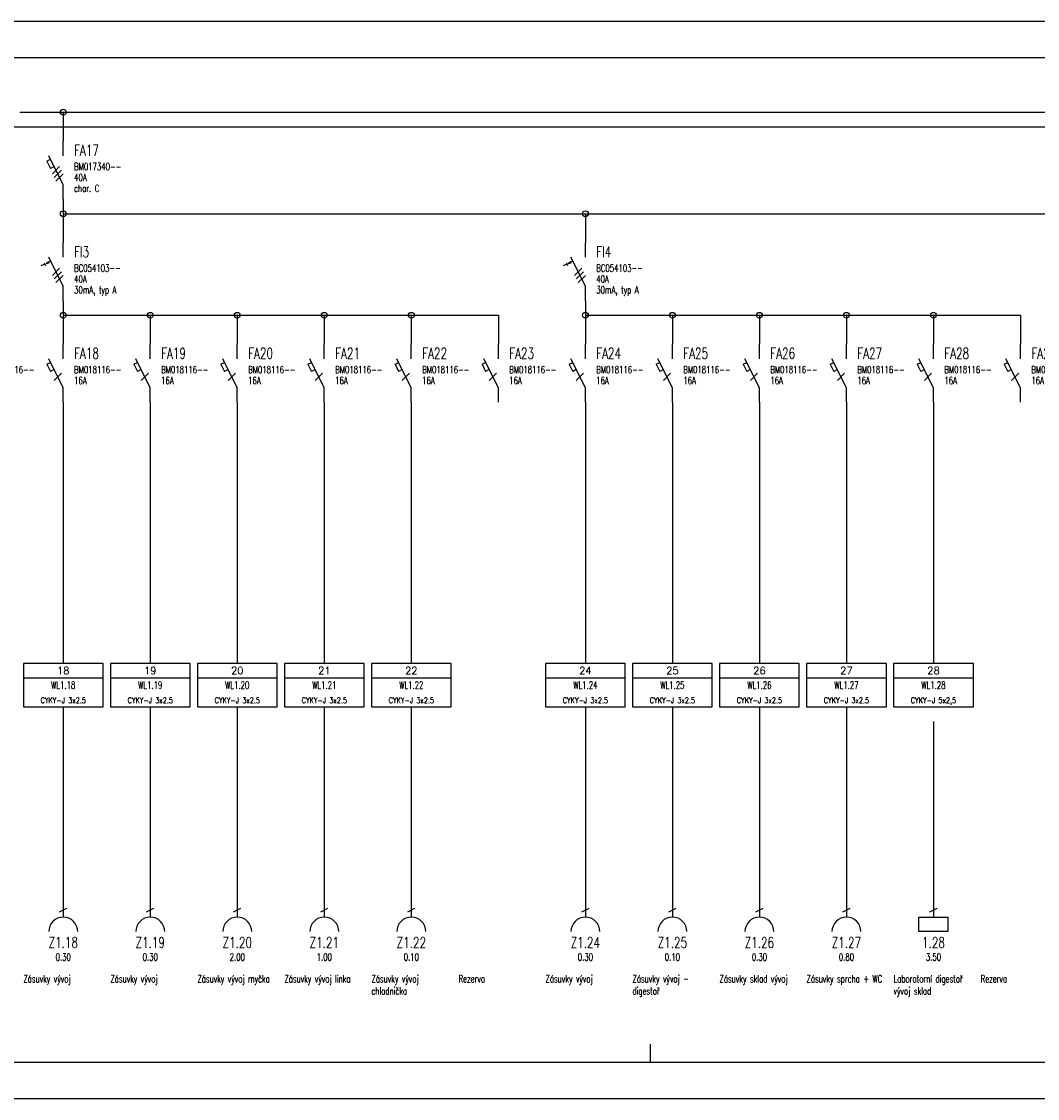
# Model space of a CAD drawing. Extents: x 0 to 1890, y 0 to 297.
# Tile 3 of 7: x 456 to 737, y 0 to 297. Entities that reach past the tile are written whole.
import ezdxf
from ezdxf.enums import TextEntityAlignment as Align

# ---------------------------------------------------------------- set-up
doc = ezdxf.new("R2010")
doc.units = 0
doc.header["$LTSCALE"] = 10
doc.header["$MEASUREMENT"] = 0
doc.layers.get('0').update_dxf_attribs({"linetype": 'CONTINUOUS'})
doc.layers.add('IDENTIFIKACE', color=1, linetype='CONTINUOUS')
doc.layers.add('PAGE1', color=7, linetype='CONTINUOUS')
doc.styles.add('popis', font='romans.shx', dxfattribs={"width": 0.7})
doc.styles.get("Standard").update_dxf_attribs({"font": 'romans.shx', "width": 0.8})

# ---------------------------------------------------------------- blocks, each defined once
blk = doc.blocks.new('ELKM51')
at = {"color": 3, "linetype": 'Continuous'}
blk.add_line((0, 0), (0, -6), dxfattribs=at)
at = {"color": 7, "linetype": 'Continuous'}
blk.add_line((-1, -4.5), (1, -3.5), dxfattribs=at)
at = {"color": 3, "linetype": 'Continuous'}
blk.add_arc((0, -10), 4, 0, 180, dxfattribs=at)
at = {"color": 7, "flags": 8}
blk.add_attdef('SH', text='', height=1.8, dxfattribs=at).set_placement((-1, -2), align=Align.RIGHT)
at = {"color": 1, "linetype": 'Continuous'}
blk.add_attdef('PORADI_ZARIZENI', text='', height=3, dxfattribs=at).set_placement((0, -14.5), align=Align.CENTER)
at = {"color": 7, "linetype": 'Continuous', "flags": 1}
for tag, p in [('PAR1', (-7, -16.5)), ('DRUH_ZARIZENI', (-7, -18.166667))]:
    blk.add_attdef(tag, p, '', height=1, dxfattribs=at)
at = {"color": 7, "linetype": 'Continuous'}
blk.add_attdef('VYKON', text='', height=2, dxfattribs=at).set_placement((0, -18), align=Align.CENTER)
at = {"layer": 'IDENTIFIKACE', "color": 7, "linetype": 'Continuous', "flags": 1}
blk.add_attdef('IDENTIFIKACE', (-7, -19.833333), '', height=1, dxfattribs=at)
blk = doc.blocks.new('ELKF21')
at = {"color": 3, "linetype": 'Continuous'}
for p, q in [((0, -4), (0, 0)), ((0, -12), (-4, -4)), ((0, -16), (0, -12))]:
    blk.add_line(p, q, dxfattribs=at)
at = {"color": 7, "linetype": 'Continuous'}
for p, q in [((-4.5, -5.5), (-3.5, -5)), ((-4.5, -5.5), (-3.5, -7.5)), ((-2.5, -7), (-3.5, -7.5)), ((-2.5, -10), (-0.5, -8))]:
    blk.add_line(p, q, dxfattribs=at)
at = {"color": 7, "flags": 8}
for tag, p in [('SH', (-1, -2)), ('SD', (-1, -16))]:
    blk.add_attdef(tag, text='', height=1.8, dxfattribs=at).set_placement(p, align=Align.RIGHT)
at = {"color": 1, "linetype": 'Continuous'}
blk.add_attdef('PORADI', (3, -4), '', height=3, dxfattribs=at)
at = {"color": 7, "linetype": 'Continuous'}
for tag, p in [('TYP', (3, -8)), ('PARAM1', (3, -11)), ('PARAM2', (3, -14))]:
    blk.add_attdef(tag, p, '', height=2, dxfattribs=at)
for tag, p, flags in [('VETA', (18, -12), 1), ('DRUH', (18, -10), 1), ('INDEX_BLOKU', (18, -14), 9)]:
    blk.add_attdef(tag, p, '', height=1, dxfattribs=dict(at, flags=flags))
blk = doc.blocks.new('ELA11')
at = {"color": 7, "linetype": 'Continuous'}
for p, q in [((11, 0), (-11, 0)), ((-11, 0), (-11, -12)), ((11, -12), (11, 0)), ((-11, -4), (11, -4)), ((-11, -12), (11, -12))]:
    blk.add_line(p, q, dxfattribs=at)
for tag, p, flags in [('DELKA', (12, -0.60333), 1), ('AKTUALIZACE', (11.928236, -2.261293), 1), ('VETA_KABELU', (12, -6), 1), ('DRUH_KABELU', (12, -4), 1), ('ODKUD', (12, -7.91972), 9), ('KAM', (12, -9.91972), 9), ('INDEX_ODKUD', (12, -11.91972), 9), ('INDEX_KAM', (12, -13.91972), 9)]:
    blk.add_attdef(tag, p, '', height=1, dxfattribs=dict(at, flags=flags))
at = {"color": 7, "linetype": 'Continuous', "flags": 8}
blk.add_attdef('VYVOD', text='', height=2, dxfattribs=at).set_placement((0, -3), align=Align.CENTER)
at = {"color": 1, "linetype": 'Continuous'}
blk.add_attdef('PORADI_KABELU', text='', height=2, dxfattribs=at).set_placement((0, -7), align=Align.CENTER)
at = {"color": 7, "linetype": 'Continuous'}
blk.add_attdef('TYP_KABELU', text='', height=1.6, dxfattribs=at).set_placement((0, -11), align=Align.CENTER)
blk = doc.blocks.new('ELKCN1')
at = {"color": 4, "linetype": 'Continuous'}
blk.add_line((-12, 0), (12, 0), dxfattribs=at)
at = {"color": 3, "linetype": 'Continuous'}
blk.add_line((0, 0), (0, -8), dxfattribs=at)
blk.add_circle((0, 0), 0.8, dxfattribs=at)
blk = doc.blocks.new('ELKF23')
at = {"color": 3, "linetype": 'Continuous'}
for p, q in [((0, -4), (0, 0)), ((0, -12), (-4, -4)), ((0, -16), (0, -12))]:
    blk.add_line(p, q, dxfattribs=at)
at = {"color": 7, "linetype": 'Continuous'}
for p, q in [((-4.5, -5.5), (-3.5, -5)), ((-4.5, -5.5), (-3.5, -7.5)), ((-2.5, -7), (-3.5, -7.5)), ((-3, -9), (-1, -7)), ((-2.5, -10), (-0.5, -8)), ((-2, -11), (0, -9))]:
    blk.add_line(p, q, dxfattribs=at)
at = {"color": 7, "flags": 8}
for tag, p in [('SH', (-1, -2)), ('SD', (-1, -16))]:
    blk.add_attdef(tag, text='', height=1.8, dxfattribs=at).set_placement(p, align=Align.RIGHT)
at = {"color": 1, "linetype": 'Continuous'}
blk.add_attdef('PORADI', (3, -4), '', height=3, dxfattribs=at)
at = {"color": 7, "linetype": 'Continuous'}
for tag, p in [('TYP', (3, -8)), ('PARAM1', (3, -11)), ('PARAM2', (3, -14))]:
    blk.add_attdef(tag, p, '', height=2, dxfattribs=at)
for tag, p, flags in [('VETA', (18, -12), 1), ('DRUH', (18, -10), 1), ('INDEX_BLOKU', (18, -14), 9)]:
    blk.add_attdef(tag, p, '', height=1, dxfattribs=dict(at, flags=flags))
blk = doc.blocks.new('ELKF33')
at = {"color": 3, "linetype": 'Continuous'}
for p, q in [((0, -4), (0, 0)), ((0, -12), (-4, -4)), ((0, -16), (0, -12))]:
    blk.add_line(p, q, dxfattribs=at)
at = {"color": 7, "linetype": 'Continuous'}
for p, q in [((-5.073313, -5.878297), (-6.146625, -6.414953)), ((-5.252198, -5.520526), (-4.894427, -6.236068)), ((-3.463344, -5.073313), (-4.715542, -5.699412)), ((-4.715542, -5.699412), (-4.089443, -5.162755)), ((-4.715542, -5.699412), (-3.910557, -5.520526)), ((-3, -9), (-1, -7)), ((-2.5, -10), (-0.5, -8)), ((-2, -11), (0, -9))]:
    blk.add_line(p, q, dxfattribs=at)
at = {"color": 7, "flags": 8}
for tag, p in [('SH', (-1, -2)), ('SD', (-1, -16))]:
    blk.add_attdef(tag, text='', height=1.8, dxfattribs=at).set_placement(p, align=Align.RIGHT)
at = {"color": 1, "linetype": 'Continuous'}
blk.add_attdef('PORADI', (3, -4), '', height=3, dxfattribs=at)
at = {"color": 7, "linetype": 'Continuous'}
for tag, p in [('TYP', (3, -8)), ('PARAM1', (3, -11)), ('PARAM2', (3, -14))]:
    blk.add_attdef(tag, p, '', height=2, dxfattribs=at)
for tag, p, flags in [('VETA', (18, -12), 1), ('DRUH', (18, -10), 1), ('INDEX_BLOKU', (18, -14), 9)]:
    blk.add_attdef(tag, p, '', height=1, dxfattribs=dict(at, flags=flags))
blk = doc.blocks.new('ELKM01')
at = {"color": 3, "linetype": 'Continuous'}
for p, q in [((0, 0), (0, -6)), ((-4, -6), (4, -6)), ((-4, -10), (-4, -6)), ((4, -6), (4, -10)), ((4, -10), (-4, -10))]:
    blk.add_line(p, q, dxfattribs=at)
at = {"color": 7, "linetype": 'Continuous'}
blk.add_line((-1, -4.5), (1, -3.5), dxfattribs=at)
at = {"color": 7, "flags": 8}
blk.add_attdef('SH', text='', height=1.8, dxfattribs=at).set_placement((-1, -2), align=Align.RIGHT)
at = {"color": 1, "linetype": 'Continuous'}
blk.add_attdef('PORADI_ZARIZENI', text='', height=3, dxfattribs=at).set_placement((0, -14.5), align=Align.CENTER)
at = {"color": 7, "linetype": 'Continuous', "flags": 1}
for tag, p in [('PAR1', (-7, -16.5)), ('DRUH_ZARIZENI', (-7, -18.166667))]:
    blk.add_attdef(tag, p, '', height=1, dxfattribs=at)
at = {"color": 7, "linetype": 'Continuous'}
blk.add_attdef('VYKON', text='', height=2, dxfattribs=at).set_placement((0, -18), align=Align.CENTER)
at = {"layer": 'IDENTIFIKACE', "color": 7, "linetype": 'Continuous', "flags": 1}
blk.add_attdef('IDENTIFIKACE', (-7, -19.833333), '', height=1, dxfattribs=at)

msp = doc.modelspace()

# ---------------------------------------------------------------- linework, layer by layer
at = {"color": 4, "linetype": 'Continuous'}
for p, q in [((468, 244), (600, 244)), ((624, 244), (756, 244)), ((468, 216), (480, 216)), ((576, 216), (588, 216)), ((612, 216), (624, 216)), ((720, 216), (732, 216))]:
    msp.add_line(p, q, dxfattribs=at)
at = {"color": 3, "linetype": 'Continuous'}
for p, q in [((468, 244), (468, 236)), ((468, 216), (468, 208)), ((588, 216), (588, 208)), ((612, 216), (612, 208)), ((732, 216), (732, 208))]:
    msp.add_line(p, q, dxfattribs=at)
msp.add_line((630, 10), (630, 15))
msp.add_lwpolyline([(0, 0), (1890, 0), (1890, 297), (0, 297)], close=True)
msp.add_lwpolyline([(1880, 130.65), (1880, 287), (10, 287), (10, 10), (1680, 10)])
for centre in [(468, 244), (468, 216), (612, 216)]:
    msp.add_circle(centre, 0.8, dxfattribs=at)
at = {"layer": 'PAGE1', "color": 4, "linetype": 'Continuous'}
msp.add_line((480, 272), (936, 272), dxfattribs=at)
at = {"layer": 'PAGE1', "linetype": 'Continuous'}
msp.add_line((48, 268), (1320, 268), dxfattribs=at)
at = {"layer": 'PAGE1', "color": 3, "linetype": 'Continuous'}
for p, q in [((468, 248), (468, 244)), ((468, 220), (468, 216)), ((612, 220), (612, 216)), ((468, 192), (468, 144)), ((492, 192), (492, 144)), ((516, 192), (516, 144)), ((540, 192), (540, 144)), ((564, 192), (564, 144)), ((612, 192), (612, 144)), ((636, 192), (636, 144)), ((660, 192), (660, 144)), ((684, 192), (684, 144)), ((708, 192), (708, 144)), ((468, 144), (468, 128)), ((492, 144), (492, 128)), ((516, 144), (516, 128)), ((540, 144), (540, 128)), ((564, 144), (564, 128)), ((612, 144), (612, 128)), ((636, 144), (636, 128)), ((660, 144), (660, 128)), ((684, 144), (684, 128)), ((708, 144), (708, 128)), ((468, 142), (468, 120)), ((492, 142), (492, 120)), ((516, 142), (516, 120)), ((540, 142), (540, 120)), ((564, 142), (564, 120)), ((612, 142), (612, 120)), ((636, 142), (636, 120)), ((660, 142), (660, 120)), ((684, 142), (684, 120)), ((708, 142), (708, 120)), ((468, 108), (468, 56)), ((492, 108), (492, 56)), ((516, 108), (516, 56)), ((540, 108), (540, 56)), ((564, 108), (564, 56)), ((612, 108), (612, 56)), ((636, 108), (636, 56)), ((660, 108), (660, 56)), ((684, 108), (684, 56)), ((708, 104), (708, 56))]:
    msp.add_line(p, q, dxfattribs=at)

# ---------------------------------------------------------------- block references
at = {"layer": 'PAGE1', "color": 7, "linetype": 'Continuous'}
msp.add_blockref('ELKCN1', (468, 272), dxfattribs=at)
at = {"layer": 'PAGE1', "color": 3, "linetype": 'Continuous'}
ref = msp.add_blockref('ELKF23', (468, 264), dxfattribs=at)
ref.add_attrib('PORADI', 'FA17', (471, 260), dxfattribs={"layer": '0', "color": 1, "linetype": 'Continuous', "height": 3, "width": 0.7})
ref.add_attrib('TYP', 'BM017340--', (471, 256), dxfattribs={"layer": '0', "color": 7, "linetype": 'Continuous', "height": 2, "width": 0.7})
ref.add_attrib('PARAM1', '40A', (471, 253), dxfattribs={"layer": '0', "color": 7, "linetype": 'Continuous', "height": 2, "width": 0.7})
ref.add_attrib('PARAM2', 'char. C', (471, 250), dxfattribs={"layer": '0', "color": 7, "linetype": 'Continuous', "height": 2, "width": 0.7})
for p in [(612, 244), (492, 216), (516, 216), (540, 216), (564, 216), (636, 216), (660, 216), (684, 216), (708, 216)]:
    msp.add_blockref('ELKCN1', p, dxfattribs=at)
ref = msp.add_blockref('ELKF33', (468, 236), dxfattribs=at)
ref.add_attrib('PORADI', 'FI3', (471, 232), dxfattribs={"layer": '0', "color": 1, "linetype": 'Continuous', "height": 3, "width": 0.7})
ref.add_attrib('TYP', 'BC054103--', (471, 228), dxfattribs={"layer": '0', "color": 7, "linetype": 'Continuous', "height": 2, "width": 0.7})
ref.add_attrib('PARAM1', '40A', (471, 225), dxfattribs={"layer": '0', "color": 7, "linetype": 'Continuous', "height": 2, "width": 0.7})
ref.add_attrib('PARAM2', '30mA, typ A', (471, 222), dxfattribs={"layer": '0', "color": 7, "linetype": 'Continuous', "height": 2, "width": 0.7})
ref = msp.add_blockref('ELKF33', (612, 236), dxfattribs=at)
ref.add_attrib('PORADI', 'FI4', (615, 232), dxfattribs={"layer": '0', "color": 1, "linetype": 'Continuous', "height": 3, "width": 0.7})
ref.add_attrib('TYP', 'BC054103--', (615, 228), dxfattribs={"layer": '0', "color": 7, "linetype": 'Continuous', "height": 2, "width": 0.7})
ref.add_attrib('PARAM1', '40A', (615, 225), dxfattribs={"layer": '0', "color": 7, "linetype": 'Continuous', "height": 2, "width": 0.7})
ref.add_attrib('PARAM2', '30mA, typ A', (615, 222), dxfattribs={"layer": '0', "color": 7, "linetype": 'Continuous', "height": 2, "width": 0.7})
at = {"layer": 'PAGE1', "color": 7, "linetype": 'Continuous'}
ref = msp.add_blockref('ELKF21', (444, 208), dxfattribs=at)
ref.add_attrib('PORADI', 'FA16', (447, 204), dxfattribs={"layer": '0', "color": 1, "linetype": 'Continuous', "height": 3, "width": 0.7})
ref.add_attrib('TYP', 'BM018116--', (447, 200), dxfattribs={"layer": '0', "color": 7, "linetype": 'Continuous', "height": 2, "width": 0.7})
ref.add_attrib('PARAM1', '16A', (447, 197), dxfattribs={"layer": '0', "color": 7, "linetype": 'Continuous', "height": 2, "width": 0.7})
ref = msp.add_blockref('ELKF21', (468, 208), dxfattribs=at)
ref.add_attrib('PORADI', 'FA18', (471, 204), dxfattribs={"layer": '0', "color": 1, "linetype": 'Continuous', "height": 3, "width": 0.7})
ref.add_attrib('TYP', 'BM018116--', (471, 200), dxfattribs={"layer": '0', "color": 7, "linetype": 'Continuous', "height": 2, "width": 0.7})
ref.add_attrib('PARAM1', '16A', (471, 197), dxfattribs={"layer": '0', "color": 7, "linetype": 'Continuous', "height": 2, "width": 0.7})
ref = msp.add_blockref('ELKF21', (492, 208), dxfattribs=at)
ref.add_attrib('PORADI', 'FA19', (495, 204), dxfattribs={"layer": '0', "color": 1, "linetype": 'Continuous', "height": 3, "width": 0.7})
ref.add_attrib('TYP', 'BM018116--', (495, 200), dxfattribs={"layer": '0', "color": 7, "linetype": 'Continuous', "height": 2, "width": 0.7})
ref.add_attrib('PARAM1', '16A', (495, 197), dxfattribs={"layer": '0', "color": 7, "linetype": 'Continuous', "height": 2, "width": 0.7})
ref = msp.add_blockref('ELKF21', (516, 208), dxfattribs=at)
ref.add_attrib('PORADI', 'FA20', (519, 204), dxfattribs={"layer": '0', "color": 1, "linetype": 'Continuous', "height": 3, "width": 0.7})
ref.add_attrib('TYP', 'BM018116--', (519, 200), dxfattribs={"layer": '0', "color": 7, "linetype": 'Continuous', "height": 2, "width": 0.7})
ref.add_attrib('PARAM1', '16A', (519, 197), dxfattribs={"layer": '0', "color": 7, "linetype": 'Continuous', "height": 2, "width": 0.7})
ref = msp.add_blockref('ELKF21', (540, 208), dxfattribs=at)
ref.add_attrib('PORADI', 'FA21', (543, 204), dxfattribs={"layer": '0', "color": 1, "linetype": 'Continuous', "height": 3, "width": 0.7})
ref.add_attrib('TYP', 'BM018116--', (543, 200), dxfattribs={"layer": '0', "color": 7, "linetype": 'Continuous', "height": 2, "width": 0.7})
ref.add_attrib('PARAM1', '16A', (543, 197), dxfattribs={"layer": '0', "color": 7, "linetype": 'Continuous', "height": 2, "width": 0.7})
ref = msp.add_blockref('ELKF21', (564, 208), dxfattribs=at)
ref.add_attrib('PORADI', 'FA22', (567, 204), dxfattribs={"layer": '0', "color": 1, "linetype": 'Continuous', "height": 3, "width": 0.7})
ref.add_attrib('TYP', 'BM018116--', (567, 200), dxfattribs={"layer": '0', "color": 7, "linetype": 'Continuous', "height": 2, "width": 0.7})
ref.add_attrib('PARAM1', '16A', (567, 197), dxfattribs={"layer": '0', "color": 7, "linetype": 'Continuous', "height": 2, "width": 0.7})
ref = msp.add_blockref('ELKF21', (588, 208), dxfattribs=at)
ref.add_attrib('PORADI', 'FA23', (591, 204), dxfattribs={"layer": '0', "color": 1, "linetype": 'Continuous', "height": 3, "width": 0.7})
ref.add_attrib('TYP', 'BM018116--', (591, 200), dxfattribs={"layer": '0', "color": 7, "linetype": 'Continuous', "height": 2, "width": 0.7})
ref.add_attrib('PARAM1', '16A', (591, 197), dxfattribs={"layer": '0', "color": 7, "linetype": 'Continuous', "height": 2, "width": 0.7})
ref = msp.add_blockref('ELKF21', (612, 208), dxfattribs=at)
ref.add_attrib('PORADI', 'FA24', (615, 204), dxfattribs={"layer": '0', "color": 1, "linetype": 'Continuous', "height": 3, "width": 0.7})
ref.add_attrib('TYP', 'BM018116--', (615, 200), dxfattribs={"layer": '0', "color": 7, "linetype": 'Continuous', "height": 2, "width": 0.7})
ref.add_attrib('PARAM1', '16A', (615, 197), dxfattribs={"layer": '0', "color": 7, "linetype": 'Continuous', "height": 2, "width": 0.7})
ref = msp.add_blockref('ELKF21', (636, 208), dxfattribs=at)
ref.add_attrib('PORADI', 'FA25', (639, 204), dxfattribs={"layer": '0', "color": 1, "linetype": 'Continuous', "height": 3, "width": 0.7})
ref.add_attrib('TYP', 'BM018116--', (639, 200), dxfattribs={"layer": '0', "color": 7, "linetype": 'Continuous', "height": 2, "width": 0.7})
ref.add_attrib('PARAM1', '16A', (639, 197), dxfattribs={"layer": '0', "color": 7, "linetype": 'Continuous', "height": 2, "width": 0.7})
ref = msp.add_blockref('ELKF21', (660, 208), dxfattribs=at)
ref.add_attrib('PORADI', 'FA26', (663, 204), dxfattribs={"layer": '0', "color": 1, "linetype": 'Continuous', "height": 3, "width": 0.7})
ref.add_attrib('TYP', 'BM018116--', (663, 200), dxfattribs={"layer": '0', "color": 7, "linetype": 'Continuous', "height": 2, "width": 0.7})
ref.add_attrib('PARAM1', '16A', (663, 197), dxfattribs={"layer": '0', "color": 7, "linetype": 'Continuous', "height": 2, "width": 0.7})
ref = msp.add_blockref('ELKF21', (684, 208), dxfattribs=at)
ref.add_attrib('PORADI', 'FA27', (687, 204), dxfattribs={"layer": '0', "color": 1, "linetype": 'Continuous', "height": 3, "width": 0.7})
ref.add_attrib('TYP', 'BM018116--', (687, 200), dxfattribs={"layer": '0', "color": 7, "linetype": 'Continuous', "height": 2, "width": 0.7})
ref.add_attrib('PARAM1', '16A', (687, 197), dxfattribs={"layer": '0', "color": 7, "linetype": 'Continuous', "height": 2, "width": 0.7})
ref = msp.add_blockref('ELKF21', (708, 208), dxfattribs=at)
ref.add_attrib('PORADI', 'FA28', (711, 204), dxfattribs={"layer": '0', "color": 1, "linetype": 'Continuous', "height": 3, "width": 0.7})
ref.add_attrib('TYP', 'BM018116--', (711, 200), dxfattribs={"layer": '0', "color": 7, "linetype": 'Continuous', "height": 2, "width": 0.7})
ref.add_attrib('PARAM1', '16A', (711, 197), dxfattribs={"layer": '0', "color": 7, "linetype": 'Continuous', "height": 2, "width": 0.7})
ref = msp.add_blockref('ELKF21', (732, 208), dxfattribs=at)
ref.add_attrib('PORADI', 'FA29', (735, 204), dxfattribs={"layer": '0', "color": 1, "linetype": 'Continuous', "height": 3, "width": 0.7})
ref.add_attrib('TYP', 'BM018116--', (735, 200), dxfattribs={"layer": '0', "color": 7, "linetype": 'Continuous', "height": 2, "width": 0.7})
ref.add_attrib('PARAM1', '16A', (735, 197), dxfattribs={"layer": '0', "color": 7, "linetype": 'Continuous', "height": 2, "width": 0.7})
at = {"layer": 'PAGE1', "color": 3, "linetype": 'Continuous'}
ref = msp.add_blockref('ELA11', (468, 120), dxfattribs=at)
ref.add_attrib('VYVOD', '18', dxfattribs={"layer": '0', "color": 7, "linetype": 'Continuous', "height": 2, "flags": 8}).set_placement((468, 117), align=Align.CENTER)
ref.add_attrib('PORADI_KABELU', 'WL1.18', dxfattribs={"layer": '0', "color": 1, "linetype": 'Continuous', "height": 2, "width": 0.7}).set_placement((468, 113), align=Align.CENTER)
ref.add_attrib('TYP_KABELU', 'CYKY-J 3x2.5', dxfattribs={"layer": '0', "color": 7, "linetype": 'Continuous', "height": 1.6, "width": 0.7}).set_placement((468, 109), align=Align.CENTER)
ref = msp.add_blockref('ELA11', (492, 120), dxfattribs=at)
ref.add_attrib('VYVOD', '19', dxfattribs={"layer": '0', "color": 7, "linetype": 'Continuous', "height": 2, "flags": 8}).set_placement((492, 117), align=Align.CENTER)
ref.add_attrib('PORADI_KABELU', 'WL1.19', dxfattribs={"layer": '0', "color": 1, "linetype": 'Continuous', "height": 2, "width": 0.7}).set_placement((492, 113), align=Align.CENTER)
ref.add_attrib('TYP_KABELU', 'CYKY-J 3x2.5', dxfattribs={"layer": '0', "color": 7, "linetype": 'Continuous', "height": 1.6, "width": 0.7}).set_placement((492, 109), align=Align.CENTER)
ref = msp.add_blockref('ELA11', (516, 120), dxfattribs=at)
ref.add_attrib('VYVOD', '20', dxfattribs={"layer": '0', "color": 7, "linetype": 'Continuous', "height": 2, "flags": 8}).set_placement((516, 117), align=Align.CENTER)
ref.add_attrib('PORADI_KABELU', 'WL1.20', dxfattribs={"layer": '0', "color": 1, "linetype": 'Continuous', "height": 2, "width": 0.7}).set_placement((516, 113), align=Align.CENTER)
ref.add_attrib('TYP_KABELU', 'CYKY-J 3x2.5', dxfattribs={"layer": '0', "color": 7, "linetype": 'Continuous', "height": 1.6, "width": 0.7}).set_placement((516, 109), align=Align.CENTER)
ref = msp.add_blockref('ELA11', (540, 120), dxfattribs=at)
ref.add_attrib('VYVOD', '21', dxfattribs={"layer": '0', "color": 7, "linetype": 'Continuous', "height": 2, "flags": 8}).set_placement((540, 117), align=Align.CENTER)
ref.add_attrib('PORADI_KABELU', 'WL1.21', dxfattribs={"layer": '0', "color": 1, "linetype": 'Continuous', "height": 2, "width": 0.7}).set_placement((540, 113), align=Align.CENTER)
ref.add_attrib('TYP_KABELU', 'CYKY-J 3x2.5', dxfattribs={"layer": '0', "color": 7, "linetype": 'Continuous', "height": 1.6, "width": 0.7}).set_placement((540, 109), align=Align.CENTER)
ref = msp.add_blockref('ELA11', (564, 120), dxfattribs=at)
ref.add_attrib('VYVOD', '22', dxfattribs={"layer": '0', "color": 7, "linetype": 'Continuous', "height": 2, "flags": 8}).set_placement((564, 117), align=Align.CENTER)
ref.add_attrib('PORADI_KABELU', 'WL1.22', dxfattribs={"layer": '0', "color": 1, "linetype": 'Continuous', "height": 2, "width": 0.7}).set_placement((564, 113), align=Align.CENTER)
ref.add_attrib('TYP_KABELU', 'CYKY-J 3x2.5', dxfattribs={"layer": '0', "color": 7, "linetype": 'Continuous', "height": 1.6, "width": 0.7}).set_placement((564, 109), align=Align.CENTER)
ref = msp.add_blockref('ELA11', (612, 120), dxfattribs=at)
ref.add_attrib('VYVOD', '24', dxfattribs={"layer": '0', "color": 7, "linetype": 'Continuous', "height": 2, "flags": 8}).set_placement((612, 117), align=Align.CENTER)
ref.add_attrib('PORADI_KABELU', 'WL1.24', dxfattribs={"layer": '0', "color": 1, "linetype": 'Continuous', "height": 2, "width": 0.7}).set_placement((612, 113), align=Align.CENTER)
ref.add_attrib('TYP_KABELU', 'CYKY-J 3x2.5', dxfattribs={"layer": '0', "color": 7, "linetype": 'Continuous', "height": 1.6, "width": 0.7}).set_placement((612, 109), align=Align.CENTER)
ref = msp.add_blockref('ELA11', (636, 120), dxfattribs=at)
ref.add_attrib('VYVOD', '25', dxfattribs={"layer": '0', "color": 7, "linetype": 'Continuous', "height": 2, "flags": 8}).set_placement((636, 117), align=Align.CENTER)
ref.add_attrib('PORADI_KABELU', 'WL1.25', dxfattribs={"layer": '0', "color": 1, "linetype": 'Continuous', "height": 2, "width": 0.7}).set_placement((636, 113), align=Align.CENTER)
ref.add_attrib('TYP_KABELU', 'CYKY-J 3x2.5', dxfattribs={"layer": '0', "color": 7, "linetype": 'Continuous', "height": 1.6, "width": 0.7}).set_placement((636, 109), align=Align.CENTER)
ref = msp.add_blockref('ELA11', (660, 120), dxfattribs=at)
ref.add_attrib('VYVOD', '26', dxfattribs={"layer": '0', "color": 7, "linetype": 'Continuous', "height": 2, "flags": 8}).set_placement((660, 117), align=Align.CENTER)
ref.add_attrib('PORADI_KABELU', 'WL1.26', dxfattribs={"layer": '0', "color": 1, "linetype": 'Continuous', "height": 2, "width": 0.7}).set_placement((660, 113), align=Align.CENTER)
ref.add_attrib('TYP_KABELU', 'CYKY-J 3x2.5', dxfattribs={"layer": '0', "color": 7, "linetype": 'Continuous', "height": 1.6, "width": 0.7}).set_placement((660, 109), align=Align.CENTER)
ref = msp.add_blockref('ELA11', (684, 120), dxfattribs=at)
ref.add_attrib('VYVOD', '27', dxfattribs={"layer": '0', "color": 7, "linetype": 'Continuous', "height": 2, "flags": 8}).set_placement((684, 117), align=Align.CENTER)
ref.add_attrib('PORADI_KABELU', 'WL1.27', dxfattribs={"layer": '0', "color": 1, "linetype": 'Continuous', "height": 2, "width": 0.7}).set_placement((684, 113), align=Align.CENTER)
ref.add_attrib('TYP_KABELU', 'CYKY-J 3x2.5', dxfattribs={"layer": '0', "color": 7, "linetype": 'Continuous', "height": 1.6, "width": 0.7}).set_placement((684, 109), align=Align.CENTER)
ref = msp.add_blockref('ELA11', (708, 120), dxfattribs=at)
ref.add_attrib('VYVOD', '28', dxfattribs={"layer": '0', "color": 7, "linetype": 'Continuous', "height": 2, "flags": 8}).set_placement((708, 117), align=Align.CENTER)
ref.add_attrib('PORADI_KABELU', 'WL1.28', dxfattribs={"layer": '0', "color": 1, "linetype": 'Continuous', "height": 2, "width": 0.7}).set_placement((708, 113), align=Align.CENTER)
ref.add_attrib('TYP_KABELU', 'CYKY-J 5x2,5', dxfattribs={"layer": '0', "color": 7, "linetype": 'Continuous', "height": 1.6, "width": 0.7}).set_placement((708, 109), align=Align.CENTER)
ref = msp.add_blockref('ELKM51', (468, 56), dxfattribs=at)
ref.add_attrib('PORADI_ZARIZENI', 'Z1.18', dxfattribs={"layer": '0', "color": 1, "linetype": 'Continuous', "height": 3, "width": 0.7}).set_placement((468, 41.5), align=Align.CENTER)
ref.add_attrib('VYKON', '0.30', dxfattribs={"layer": '0', "color": 7, "linetype": 'Continuous', "height": 2, "width": 0.7}).set_placement((468, 38), align=Align.CENTER)
ref = msp.add_blockref('ELKM51', (492, 56), dxfattribs=at)
ref.add_attrib('PORADI_ZARIZENI', 'Z1.19', dxfattribs={"layer": '0', "color": 1, "linetype": 'Continuous', "height": 3, "width": 0.7}).set_placement((492, 41.5), align=Align.CENTER)
ref.add_attrib('VYKON', '0.30', dxfattribs={"layer": '0', "color": 7, "linetype": 'Continuous', "height": 2, "width": 0.7}).set_placement((492, 38), align=Align.CENTER)
ref = msp.add_blockref('ELKM51', (516, 56), dxfattribs=at)
ref.add_attrib('PORADI_ZARIZENI', 'Z1.20', dxfattribs={"layer": '0', "color": 1, "linetype": 'Continuous', "height": 3, "width": 0.7}).set_placement((516, 41.5), align=Align.CENTER)
ref.add_attrib('VYKON', '2.00', dxfattribs={"layer": '0', "color": 7, "linetype": 'Continuous', "height": 2, "width": 0.7}).set_placement((516, 38), align=Align.CENTER)
ref = msp.add_blockref('ELKM51', (540, 56), dxfattribs=at)
ref.add_attrib('PORADI_ZARIZENI', 'Z1.21', dxfattribs={"layer": '0', "color": 1, "linetype": 'Continuous', "height": 3, "width": 0.7}).set_placement((540, 41.5), align=Align.CENTER)
ref.add_attrib('VYKON', '1.00', dxfattribs={"layer": '0', "color": 7, "linetype": 'Continuous', "height": 2, "width": 0.7}).set_placement((540, 38), align=Align.CENTER)
ref = msp.add_blockref('ELKM51', (564, 56), dxfattribs=at)
ref.add_attrib('PORADI_ZARIZENI', 'Z1.22', dxfattribs={"layer": '0', "color": 1, "linetype": 'Continuous', "height": 3, "width": 0.7}).set_placement((564, 41.5), align=Align.CENTER)
ref.add_attrib('VYKON', '0.10', dxfattribs={"layer": '0', "color": 7, "linetype": 'Continuous', "height": 2, "width": 0.7}).set_placement((564, 38), align=Align.CENTER)
ref = msp.add_blockref('ELKM51', (612, 56), dxfattribs=at)
ref.add_attrib('PORADI_ZARIZENI', 'Z1.24', dxfattribs={"layer": '0', "color": 1, "linetype": 'Continuous', "height": 3, "width": 0.7}).set_placement((612, 41.5), align=Align.CENTER)
ref.add_attrib('VYKON', '0.30', dxfattribs={"layer": '0', "color": 7, "linetype": 'Continuous', "height": 2, "width": 0.7}).set_placement((612, 38), align=Align.CENTER)
ref = msp.add_blockref('ELKM51', (636, 56), dxfattribs=at)
ref.add_attrib('PORADI_ZARIZENI', 'Z1.25', dxfattribs={"layer": '0', "color": 1, "linetype": 'Continuous', "height": 3, "width": 0.7}).set_placement((636, 41.5), align=Align.CENTER)
ref.add_attrib('VYKON', '0.10', dxfattribs={"layer": '0', "color": 7, "linetype": 'Continuous', "height": 2, "width": 0.7}).set_placement((636, 38), align=Align.CENTER)
ref = msp.add_blockref('ELKM51', (660, 56), dxfattribs=at)
ref.add_attrib('PORADI_ZARIZENI', 'Z1.26', dxfattribs={"layer": '0', "color": 1, "linetype": 'Continuous', "height": 3, "width": 0.7}).set_placement((660, 41.5), align=Align.CENTER)
ref.add_attrib('VYKON', '0.30', dxfattribs={"layer": '0', "color": 7, "linetype": 'Continuous', "height": 2, "width": 0.7}).set_placement((660, 38), align=Align.CENTER)
ref = msp.add_blockref('ELKM51', (684, 56), dxfattribs=at)
ref.add_attrib('PORADI_ZARIZENI', 'Z1.27', dxfattribs={"layer": '0', "color": 1, "linetype": 'Continuous', "height": 3, "width": 0.7}).set_placement((684, 41.5), align=Align.CENTER)
ref.add_attrib('VYKON', '0.80', dxfattribs={"layer": '0', "color": 7, "linetype": 'Continuous', "height": 2, "width": 0.7}).set_placement((684, 38), align=Align.CENTER)
ref = msp.add_blockref('ELKM01', (708, 56), dxfattribs=at)
ref.add_attrib('PORADI_ZARIZENI', '1.28', dxfattribs={"layer": '0', "color": 1, "linetype": 'Continuous', "height": 3, "width": 0.7}).set_placement((708, 41.5), align=Align.CENTER)
ref.add_attrib('VYKON', '3.50', dxfattribs={"layer": '0', "color": 7, "linetype": 'Continuous', "height": 2, "width": 0.7}).set_placement((708, 38), align=Align.CENTER)

# ---------------------------------------------------------------- texts
at = {"layer": 'PAGE1', "color": 7, "linetype": 'Continuous', "char_height": 2, "width": 22, "attachment_point": 1, "style": 'popis'}
for s, insert in [('Zásuvky vývoj', (457, 34)), ('Zásuvky vývoj', (481, 34)), ('Zásuvky vývoj myčka', (505, 34)), ('Zásuvky vývoj linka', (529, 34)), ('Zásuvky vývoj chladnička', (553, 34)), ('Rezerva', (577, 34)), ('Zásuvky vývoj', (601, 34)), ('Zásuvky vývoj - digestoř', (625, 34)), ('Zásuvky sklad vývoj', (649, 34)), ('Zásuvky sprcha + WC', (673, 34)), ('Laboratorní digestoř  vývoj sklad', (697, 34)), ('Rezerva', (721, 34))]:
    msp.add_mtext(s, dxfattribs=dict(at, insert=insert))

doc.saveas('drawing.dxf')
